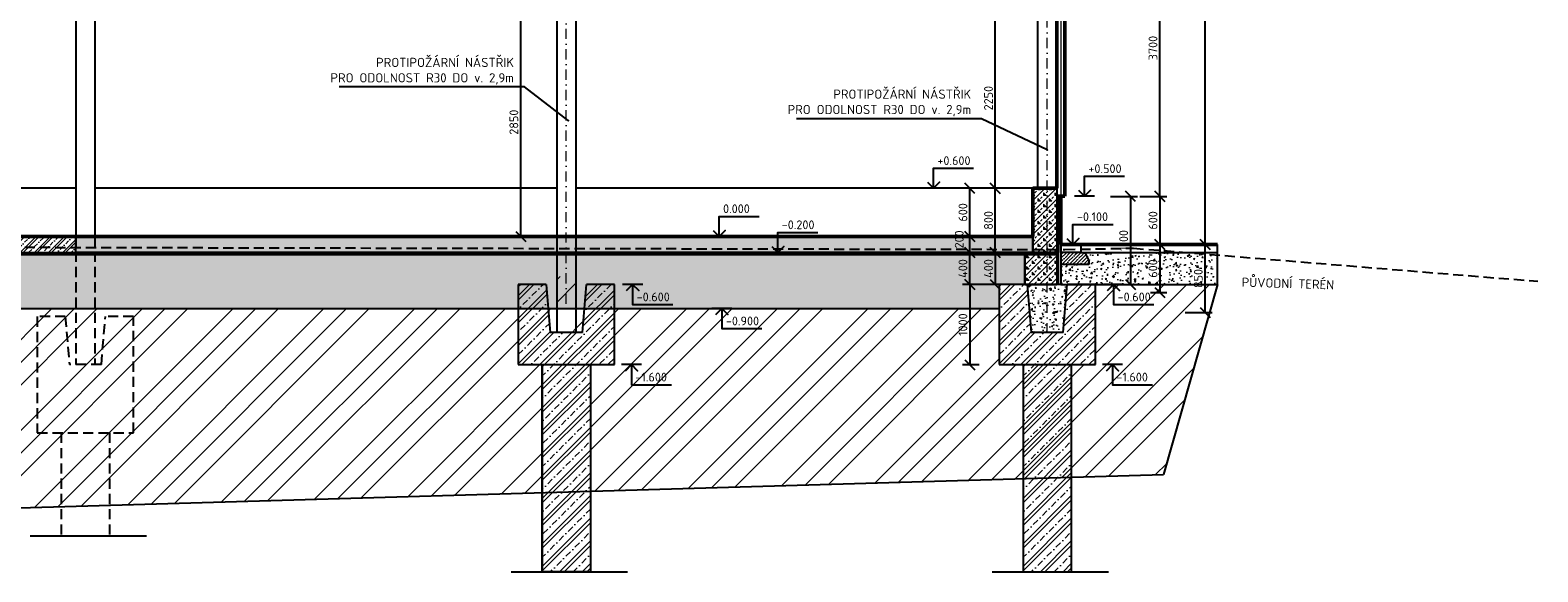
# Model space of a CAD drawing. Header units: millimetres. Extents: x -118752 to 407724, y -73278 to 155058.
# Tile 182 of 256: x 90756 to 109564, y 106976 to 113733. Entities that reach past the tile are written whole.
import ezdxf

# ---------------------------------------------------------------- set-up
doc = ezdxf.new("R2010")
doc.units = ezdxf.units.MM
doc.header["$LTSCALE"] = 10
for name, pattern in [('DASHDOT', [25.4, 12.7, -6.35, 0, -6.35]), ('DASHED', [19.05, 12.7, -6.35]), ('IZOLACE_VODOTESNA_0.5', [30, 15, -15])]:
    doc.linetypes.add(name, pattern=pattern)
for name, color, linetype, lineweight in [('CKIZOLACE', 1, 'Continuous', 18), ('CKKOTY', 3, 'Continuous', 25), ('CKKOTY_VYS', 3, 'Continuous', 25), ('CKRASTR', 7, 'DASHDOT', 15), ('CKSTENY_REZ', 6, 'Continuous', 50), ('CKTEXTY_MALE', 3, 'Continuous', 18), ('pohledy', 7, 'Continuous', 25), ('srafy', 7, 'Continuous', 18)]:
    doc.layers.add(name, color=color, linetype=linetype, lineweight=lineweight)
doc.styles.get("Standard").update_dxf_attribs({"font": 'isocpeur.ttf'})
doc.linetypes.add('IZOLACE_POLYSTYREN_PENOVY', pattern='A,0.001,[228,CADKON.SHX,S=0.1,R=0,X=0,Y=0],-2', length=2.001)
doc.linetypes.add('IZOLACE_PROTIOTRESOVA', pattern='A,0.001,[219,CADKON.SHX,S=1,R=0,X=0,Y=0],-1,[219,CADKON.SHX,S=1,R=180,X=1,Y=0],-1', length=2.001)
doc.linetypes.add('PRERUSENI', pattern='A,60,[100,CADKON.SHX,S=2.5,R=0,X=0,Y=0],-10', length=70)
doc.dimstyles.new('CADKON', dxfattribs={"dimscale": 50, "dimtxt": 2.2, "dimasz": 2.5, "dimexe": 1.8, "dimexo": 5, "dimgap": 0.6, "dimtad": 1, "dimrnd": 1, "dimtxsty": 'Standard', "dimblk1": 'OBLIQUE', "dimblk2": 'OBLIQUE', "dimsah": 1, "dimcen": 2.5, "dimadec": 1, "dimazin": 2, "dimtfac": 1, "dimtdec": 4, "dimtix": 1, "dimtmove": 2, "dimatfit": 3, "dimldrblk": 'OPEN30', "dimfxl": 5, "dimfxlon": 1, "dimtolj": 1, "dimarcsym": 0})
doc.dimstyles.new('CADKON$7', dxfattribs={"dimscale": 100, "dimtxt": 2.5, "dimasz": 2.5, "dimexe": 1.8, "dimexo": 5, "dimgap": 0.6, "dimtad": 1, "dimrnd": 1, "dimtxsty": 'Standard', "dimblk1": 'OBLIQUE', "dimblk2": 'OBLIQUE', "dimsah": 1, "dimcen": 2.5, "dimadec": 1, "dimazin": 2, "dimtfac": 1, "dimtdec": 4, "dimtix": 1, "dimtmove": 0, "dimatfit": 3, "dimldrblk": 'DOTSMALL', "dimfxl": 5, "dimfxlon": 1, "dimtfill": 1, "dimtolj": 1, "dimarcsym": 0})
pattern_1 = [(45, (0, 0), (-88.38835, 88.38835), []), (45, (35.36, 0), (-88.38835, 88.38835), []), (45, (106.07, 0), (-53.03301, 123.74369), [50, -25, 0, -25])]
pattern_2 = [(50, (0, 0), (182.18467, -15.93909), [19.05, -209.55]), (355, (0, 0), (-35.24283, 191.05664), [15.24, -167.64]), (100.451, (15.18, -1.33), (146.9425, 175.11669), [16.19, -178.09]), (46.1842, (0, 50.8), (271.07904, -42.04233), [28.575, -314.325]), (96.6356, (22.6, 47.3), (237.40423, 247.42556), [24.285, -267.135]), (351.184, (0, 50.8), (237.4046, 247.4251), [22.86, -251.46]), (21, (25.4, 38.1), (151.61488, -102.26552), [19.05, -209.55]), (326, (25.4, 38.1), (61.80203, 184.18797), [15.24, -167.64]), (71.4514, (38.03, 29.58), (213.4165, 81.92286), [16.19, -178.09]), (37.5, (0, 0), (3.088603, 84.55504), [0, -165.608, 0, -170.18, 0, -168.275]), (7.5, (0, 0), (66.81966, 100.180575), [0, -97.028, 0, -161.798, 0, -64.135]), (327.5, (-56.64, 0), (135.590595, -5.728744), [0, -63.5, 0, -198.12, 0, -262.89]), (317.5, (-82.04, 0), (148.12918, 25.42649), [0, -82.55, 0, -131.572, 0, -186.69])]
pattern_3 = [(225, (0, 0), (70.71068, -70.71068), []), (225, (-70.71, 9e-15), (70.71068, -70.71068), [25, -75]), (315, (-123.74, -17.68), (70.71068, 70.71068), [50, -50]), (180, (-88.39, -53.03), (-70.710678, -70.710678), [35.35534, -106.06602]), (270, (-123.744, -17.68), (70.710678, -70.710678), [35.35534, -106.06602])]
pattern_4 = [(50, (0, 0), (182.18467, -15.93909), [19.05, -209.55]), (355, (0, 0), (-35.24283, 191.05664), [15.24, -167.64]), (100.451, (15.18, -1.33), (146.9425, 175.11669), [16.19, -178.09]), (46.1842, (0, 50.8), (271.07904, -42.04233), [28.575, -314.325]), (96.6356, (22.6, 47.3), (237.40423, 247.42556), [24.285, -267.135]), (351.184, (0, 50.8), (237.4046, 247.4251), [22.86, -251.46]), (21, (25.4, 38.1), (151.61488, -102.26552), [19.05, -209.55]), (326, (25.4, 38.1), (61.80203, 184.18797), [15.24, -167.64]), (71.4514, (38.03, 29.58), (213.4165, 81.92286), [16.19, -178.09]), (37.5, (0, 0), (3.088603, 84.55504), [0, -165.608, 0, -170.18, 0, -168.275]), (7.5, (0, 0), (66.81966, 100.180575), [0, -97.028, 0, -161.798, 0, -64.135]), (327.5, (-56.64, 0), (135.590595, -5.728744), [0, -63.5, 0, -198.12, 0, -262.89]), (317.5, (-82.04, 0), (148.12918, 25.42649), [0, -82.55, 0, -131.572, 0, -186.69])]
pattern_5 = [(45, (0, 0), (-565.6854, 565.6854), []), (45, (282.84, 0), (-565.6854, 565.6854), []), (45, (565.7, 0), (-565.6854, 565.6854), [])]

# ---------------------------------------------------------------- blocks, each defined once
blk = doc.blocks.new('_OBLIQUE')
at = {"color": 0, "linetype": 'ByBlock'}
blk.add_line((-0.5, -0.5), (0.5, 0.5), dxfattribs=at)
blk = doc.blocks.new('*D8999')
at = {"layer": 'CKKOTY', "color": 0, "lineweight": -2}
for p, q in [((104598, 115360), (104938, 115360)), ((104848, 111660), (104848, 115360)), ((104598, 111660), (104938, 111660))]:
    blk.add_line(p, q, dxfattribs=at)
at = {"layer": 'Defpoints', "color": 0}
for p in [(103664, 115360), (104848, 115360), (103664, 111660)]:
    blk.add_point(p, dxfattribs=at)
at = {"layer": 'CKKOTY', "color": 0, "lineweight": -2, "xscale": 125, "yscale": 125, "zscale": 125}
for p, rotation in [((104848, 115360), 90), ((104848, 111660), 270)]:
    blk.add_blockref('_OBLIQUE', p, dxfattribs=dict(at, rotation=rotation))
at = {"layer": 'CKKOTY', "color": 0, "insert": (104763, 113510), "char_height": 110, "attachment_point": 5, "rotation": 90}
blk.add_mtext('\\A1;3700', dxfattribs=at)
blk = doc.blocks.new('_Open30')
at = {"color": 0, "lineweight": -2}
for p, q in [((-1, 0.27), (0, 0)), ((0, 0), (-1, -0.27)), ((0, 0), (-1, 0))]:
    blk.add_line(p, q, dxfattribs=at)
blk = doc.blocks.new('*D9004')
at = {"layer": 'CKKOTY', "color": 0, "lineweight": -2}
for p, q in [((104232, 111660), (104572, 111660)), ((104482, 111660), (104482, 110560)), ((104232, 110560), (104572, 110560))]:
    blk.add_line(p, q, dxfattribs=at)
at = {"layer": 'Defpoints', "color": 0}
for p in [(103664, 111660), (103614, 110560), (104482, 110560)]:
    blk.add_point(p, dxfattribs=at)
at = {"layer": 'CKKOTY', "color": 0, "lineweight": -2, "xscale": 125, "yscale": 125, "zscale": 125}
for p, rotation in [((104482, 111660), 90), ((104482, 110560), 270)]:
    blk.add_blockref('_OBLIQUE', p, dxfattribs=dict(at, rotation=rotation))
at = {"layer": 'CKKOTY', "color": 0, "insert": (104397, 111110), "char_height": 110, "attachment_point": 5, "rotation": 90}
blk.add_mtext('\\A1;1100', dxfattribs=at)
blk = doc.blocks.new('*D9005')
at = {"layer": 'CKKOTY', "color": 0, "lineweight": -2}
for p, q in [((105163, 111060), (105503, 111060)), ((105413, 110210), (105413, 111060)), ((105163, 110210), (105503, 110210))]:
    blk.add_line(p, q, dxfattribs=at)
at = {"layer": 'Defpoints', "color": 0}
for p in [(103614, 111060), (105413, 111060), (103564, 110210)]:
    blk.add_point(p, dxfattribs=at)
at = {"layer": 'CKKOTY', "color": 0, "lineweight": -2, "xscale": 125, "yscale": 125, "zscale": 125}
for p, rotation in [((105413, 111060), 90), ((105413, 110210), 270)]:
    blk.add_blockref('_OBLIQUE', p, dxfattribs=dict(at, rotation=rotation))
at = {"layer": 'CKKOTY', "color": 0, "insert": (105328, 110635), "char_height": 110, "attachment_point": 5, "rotation": 90}
blk.add_mtext('\\A1;850', dxfattribs=at)
blk = doc.blocks.new('*D9006')
at = {"layer": 'CKKOTY', "color": 0, "lineweight": -2}
for p, q in [((105163, 126124), (105503, 126124)), ((105413, 111060), (105413, 126124)), ((105163, 111060), (105503, 111060))]:
    blk.add_line(p, q, dxfattribs=at)
at = {"layer": 'Defpoints', "color": 0}
for p in [(97444, 126124), (105413, 126124), (103614, 111060)]:
    blk.add_point(p, dxfattribs=at)
at = {"layer": 'CKKOTY', "color": 0, "lineweight": -2, "xscale": 125, "yscale": 125, "zscale": 125}
for p, rotation in [((105413, 126124), 90), ((105413, 111060), 270)]:
    blk.add_blockref('_OBLIQUE', p, dxfattribs=dict(at, rotation=rotation))
at = {"layer": 'CKKOTY', "color": 0, "insert": (105328, 118592), "char_height": 110, "attachment_point": 5, "rotation": 90}
blk.add_mtext('\\A1;15063', dxfattribs=at)
blk = doc.blocks.new('*D9007')
at = {"layer": 'CKKOTY', "color": 0, "lineweight": -2}
for p, q in [((103014, 111760), (102706, 111760)), ((102796, 110960), (102796, 111760)), ((103014, 110960), (102706, 110960))]:
    blk.add_line(p, q, dxfattribs=at)
at = {"layer": 'Defpoints', "color": 0}
for p in [(102796, 111760), (103264, 111760), (103264, 110960)]:
    blk.add_point(p, dxfattribs=at)
at = {"layer": 'CKKOTY', "color": 0, "lineweight": -2, "xscale": 125, "yscale": 125, "zscale": 125}
for p, rotation in [((102796, 111760), 90), ((102796, 110960), 270)]:
    blk.add_blockref('_OBLIQUE', p, dxfattribs=dict(at, rotation=rotation))
at = {"layer": 'CKKOTY', "color": 0, "insert": (102711, 111360), "char_height": 110, "attachment_point": 5, "rotation": 90}
blk.add_mtext('\\A1;800', dxfattribs=at)
blk = doc.blocks.new('*D9008')
at = {"layer": 'CKKOTY', "color": 0, "lineweight": -2}
for p, q in [((103046, 114010), (102706, 114010)), ((102796, 111760), (102796, 114010)), ((103014, 111760), (102706, 111760))]:
    blk.add_line(p, q, dxfattribs=at)
at = {"layer": 'Defpoints', "color": 0}
for p in [(102796, 114010), (103324, 114010), (103264, 111760)]:
    blk.add_point(p, dxfattribs=at)
at = {"layer": 'CKKOTY', "color": 0, "lineweight": -2, "xscale": 125, "yscale": 125, "zscale": 125}
for p, rotation in [((102796, 114010), 90), ((102796, 111760), 270)]:
    blk.add_blockref('_OBLIQUE', p, dxfattribs=dict(at, rotation=rotation))
at = {"layer": 'CKKOTY', "color": 0, "insert": (102711, 112885), "char_height": 110, "attachment_point": 5, "rotation": 90}
blk.add_mtext('\\A1;2250', dxfattribs=at)
blk = doc.blocks.new('*D9020')
at = {"layer": 'CKKOTY', "color": 0, "lineweight": -2}
for p, q in [((103014, 110960), (102706, 110960)), ((102796, 110960), (102796, 110560)), ((102914, 110560), (102706, 110560))]:
    blk.add_line(p, q, dxfattribs=at)
at = {"layer": 'Defpoints', "color": 0}
for p in [(103264, 110960), (102796, 110560), (103164, 110560)]:
    blk.add_point(p, dxfattribs=at)
at = {"layer": 'CKKOTY', "color": 0, "lineweight": -2, "xscale": 125, "yscale": 125, "zscale": 125}
for p, rotation in [((102796, 110960), 90), ((102796, 110560), 270)]:
    blk.add_blockref('_OBLIQUE', p, dxfattribs=dict(at, rotation=rotation))
at = {"layer": 'CKKOTY', "color": 0, "insert": (102711, 110760), "char_height": 110, "attachment_point": 5, "rotation": 90}
blk.add_mtext('\\A1;400', dxfattribs=at)
blk = doc.blocks.new('*D9023')
at = {"layer": 'CKKOTY', "color": 0, "lineweight": -2}
for p, q in [((102727, 110960), (102387, 110960)), ((102477, 110560), (102477, 110960)), ((102727, 110560), (102387, 110560))]:
    blk.add_line(p, q, dxfattribs=at)
at = {"layer": 'Defpoints', "color": 0}
for p in [(102477, 110960), (103264, 110960), (103164, 110560)]:
    blk.add_point(p, dxfattribs=at)
at = {"layer": 'CKKOTY', "color": 0, "lineweight": -2, "xscale": 125, "yscale": 125, "zscale": 125}
for p, rotation in [((102477, 110960), 90), ((102477, 110560), 270)]:
    blk.add_blockref('_OBLIQUE', p, dxfattribs=dict(at, rotation=rotation))
at = {"layer": 'CKKOTY', "color": 0, "insert": (102392, 110760), "char_height": 110, "attachment_point": 5, "rotation": 90}
blk.add_mtext('\\A1;400', dxfattribs=at)
blk = doc.blocks.new('*D9024')
at = {"layer": 'CKKOTY', "color": 0, "lineweight": -2}
for p, q in [((102727, 111160), (102387, 111160)), ((102477, 110960), (102477, 111160)), ((102727, 110960), (102387, 110960))]:
    blk.add_line(p, q, dxfattribs=at)
at = {"layer": 'Defpoints', "color": 0}
for p in [(102477, 111160), (103264, 111160), (103264, 110960)]:
    blk.add_point(p, dxfattribs=at)
at = {"layer": 'CKKOTY', "color": 0, "lineweight": -2, "xscale": 125, "yscale": 125, "zscale": 125}
for p, rotation in [((102477, 111160), 90), ((102477, 110960), 270)]:
    blk.add_blockref('_OBLIQUE', p, dxfattribs=dict(at, rotation=rotation))
at = {"layer": 'CKKOTY', "color": 0, "insert": (102346, 111123), "char_height": 110, "attachment_point": 5, "rotation": 90}
blk.add_mtext('\\A1;200', dxfattribs=at)
blk = doc.blocks.new('*D9025')
at = {"layer": 'CKKOTY', "color": 0, "lineweight": -2}
for p, q in [((97074, 114010), (96785, 114010)), ((96875, 111160), (96875, 114010)), ((97074, 111160), (96785, 111160))]:
    blk.add_line(p, q, dxfattribs=at)
at = {"layer": 'Defpoints', "color": 0}
for p in [(96875, 114010), (97324, 114010), (97324, 111160)]:
    blk.add_point(p, dxfattribs=at)
at = {"layer": 'CKKOTY', "color": 0, "lineweight": -2, "xscale": 125, "yscale": 125, "zscale": 125}
for p, rotation in [((96875, 114010), 90), ((96875, 111160), 270)]:
    blk.add_blockref('_OBLIQUE', p, dxfattribs=dict(at, rotation=rotation))
at = {"layer": 'CKKOTY', "color": 0, "insert": (96790, 112585), "char_height": 110, "attachment_point": 5, "rotation": 90}
blk.add_mtext('\\A1;2850', dxfattribs=at)
blk = doc.blocks.new('*D9040')
at = {"layer": 'CKKOTY', "color": 0, "lineweight": -2}
for p, q in [((102546, 111760), (102387, 111760)), ((102477, 111160), (102477, 111760)), ((102546, 111160), (102387, 111160))]:
    blk.add_line(p, q, dxfattribs=at)
at = {"layer": 'Defpoints', "color": 0}
for p in [(102477, 111760), (102796, 111760), (102796, 111160)]:
    blk.add_point(p, dxfattribs=at)
at = {"layer": 'CKKOTY', "color": 0, "lineweight": -2, "xscale": 125, "yscale": 125, "zscale": 125}
for p, rotation in [((102477, 111760), 90), ((102477, 111160), 270)]:
    blk.add_blockref('_OBLIQUE', p, dxfattribs=dict(at, rotation=rotation))
at = {"layer": 'CKKOTY', "color": 0, "insert": (102392, 111460), "char_height": 110, "attachment_point": 5, "rotation": 90}
blk.add_mtext('\\A1;600', dxfattribs=at)
blk = doc.blocks.new('*U5399')
at = {"color": 0, "linetype": 'ByBlock', "lineweight": -2}
blk.add_lwpolyline([(-1.5, 1.5), (0, 0), (1.5, 1.5), (0, 0), (0, 5), (10, 5)], dxfattribs=at)
blk = doc.blocks.new('*U5409')
at = {"color": 0, "linetype": 'ByBlock', "lineweight": -2}
blk.add_lwpolyline([(-1.5, 1.5), (0, 0), (1.5, 1.5), (0, 0), (0, 5), (10, 5)], dxfattribs=at)
blk = doc.blocks.new('*D9042')
at = {"layer": 'CKKOTY', "color": 0, "lineweight": -2}
for p, q in [((104598, 111660), (104938, 111660)), ((104848, 111660), (104848, 111060)), ((104598, 111060), (104938, 111060))]:
    blk.add_line(p, q, dxfattribs=at)
at = {"layer": 'Defpoints', "color": 0}
for p in [(103664, 111660), (103664, 111060), (104848, 111060)]:
    blk.add_point(p, dxfattribs=at)
at = {"layer": 'CKKOTY', "color": 0, "lineweight": -2, "xscale": 125, "yscale": 125, "zscale": 125}
for p, rotation in [((104848, 111660), 90), ((104848, 111060), 270)]:
    blk.add_blockref('_OBLIQUE', p, dxfattribs=dict(at, rotation=rotation))
at = {"layer": 'CKKOTY', "color": 0, "insert": (104763, 111360), "char_height": 110, "attachment_point": 5, "rotation": 90}
blk.add_mtext('\\A1;600', dxfattribs=at)
blk = doc.blocks.new('*D9043')
at = {"layer": 'CKKOTY', "color": 0, "lineweight": -2}
for p, q in [((104732, 111060), (104938, 111060)), ((104848, 111060), (104848, 110460)), ((104732, 110460), (104938, 110460))]:
    blk.add_line(p, q, dxfattribs=at)
at = {"layer": 'Defpoints', "color": 0}
for p in [(104482, 111060), (104482, 110460), (104848, 110460)]:
    blk.add_point(p, dxfattribs=at)
at = {"layer": 'CKKOTY', "color": 0, "lineweight": -2, "xscale": 125, "yscale": 125, "zscale": 125}
for p, rotation in [((104848, 111060), 90), ((104848, 110460), 270)]:
    blk.add_blockref('_OBLIQUE', p, dxfattribs=dict(at, rotation=rotation))
at = {"layer": 'CKKOTY', "color": 0, "insert": (104763, 110760), "char_height": 110, "attachment_point": 5, "rotation": 90}
blk.add_mtext('\\A1;600', dxfattribs=at)
blk = doc.blocks.new('*U5417')
at = {"color": 0, "linetype": 'ByBlock', "lineweight": -2}
blk.add_lwpolyline([(-1.5, -1.5), (0, 0), (1.5, -1.5), (0, 0), (0, -5), (10, -5)], dxfattribs=at)
blk = doc.blocks.new('*U5418')
at = {"color": 0, "linetype": 'ByBlock', "lineweight": -2}
blk.add_lwpolyline([(-1.5, -1.5), (0, 0), (1.5, -1.5), (0, 0), (0, -5), (10, -5)], dxfattribs=at)
blk = doc.blocks.new('*U5419')
at = {"color": 0, "linetype": 'ByBlock', "lineweight": -2}
blk.add_lwpolyline([(-1.5, 1.5), (0, 0), (1.5, 1.5), (0, 0), (0, 5), (10, 5)], dxfattribs=at)
blk = doc.blocks.new('*D9590')
at = {"layer": 'CKKOTY', "color": 0, "lineweight": -2}
for p, q in [((102594, 110560), (102387, 110560)), ((102477, 110560), (102477, 109560)), ((102594, 109560), (102387, 109560))]:
    blk.add_line(p, q, dxfattribs=at)
at = {"layer": 'Defpoints', "color": 0}
for p in [(102844, 110560), (102477, 109560), (102844, 109560)]:
    blk.add_point(p, dxfattribs=at)
at = {"layer": 'CKKOTY', "color": 0, "lineweight": -2, "xscale": 125, "yscale": 125, "zscale": 125}
for p, rotation in [((102477, 110560), 90), ((102477, 109560), 270)]:
    blk.add_blockref('_OBLIQUE', p, dxfattribs=dict(at, rotation=rotation))
at = {"layer": 'CKKOTY', "color": 0, "insert": (102392, 110060), "char_height": 110, "attachment_point": 5, "rotation": 90}
blk.add_mtext('\\A1;1000', dxfattribs=at)
blk = doc.blocks.new('*U10404')
at = {"color": 0, "linetype": 'ByBlock', "lineweight": -2}
blk.add_lwpolyline([(-1.5, 1.5), (0, 0), (1.5, 1.5), (0, 0), (0, 5), (10, 5)], dxfattribs=at)
blk = doc.blocks.new('*U10405')
at = {"color": 0, "linetype": 'ByBlock', "lineweight": -2}
blk.add_lwpolyline([(-1.5, 1.5), (0, 0), (1.5, 1.5), (0, 0), (0, 5), (10, 5)], dxfattribs=at)
blk = doc.blocks.new('*U10408')
at = {"color": 0, "linetype": 'ByBlock', "lineweight": -2}
blk.add_lwpolyline([(-1.5, -1.5), (0, 0), (1.5, -1.5), (0, 0), (0, -5), (10, -5)], dxfattribs=at)

msp = doc.modelspace()

# ---------------------------------------------------------------- hatches: boundary and pattern name
at = {"layer": 'srafy'}
h = msp.add_hatch(dxfattribs=at)
h.set_pattern_fill('BETON-PERLITBETON', color=256, scale=25, angle=180, style=0)
h.set_pattern_definition(pattern_3)
h.paths.add_polyline_path([(103264.387, 111760.331), (103564.387, 111760.331), (103564.387, 110960.331), (103264.387, 110960.331)])
h = msp.add_hatch(dxfattribs=at)
h.set_pattern_fill('BETON-ZELEZOBETON', color=256, scale=25, style=0)
h.set_pattern_definition(pattern_1)
h.paths.add_polyline_path([(85564.387, 111160.331), (85324.387, 111160.331), (85324.387, 111036.051), (85564.387, 111035.54)])
h.paths.add_polyline_path([(85324.387, 110960.331), (85564.387, 110960.331), (85564.387, 111035.54), (85324.387, 111036.051)])
h.paths.add_polyline_path([(85564.387, 111035.54), (91324.387, 111023.272), (91324.387, 111160.331), (85564.387, 111160.331)])
h.paths.add_polyline_path([(85564.387, 111035.54), (85564.387, 110960.331), (91324.387, 110960.331), (91324.387, 111023.272)])
h = msp.add_hatch(dxfattribs=at)
h.set_pattern_fill('BETON-ZELEZOBETON', color=256, scale=25, style=0)
h.set_pattern_definition(pattern_1)
h.paths.add_polyline_path([(91324.387, 111160.331), (103264.387, 111160.331), (103264.387, 110960.331), (91324.387, 110960.331)])
h = msp.add_hatch(dxfattribs=at)
h.set_pattern_fill('AR-CONC', color=256, style=0)
h.set_pattern_definition(pattern_4)
h.paths.add_polyline_path([(104314.511, 110961.831), (104314.511, 111258.831), (104479.511, 111258.831), (104479.511, 110961.831)], flags=24)
h.paths.add_polyline_path([(105245.443, 110503.331), (105245.443, 110767.331), (105410.443, 110767.331), (105410.443, 110503.331)], flags=24)
h.paths.add_polyline_path([(104680.859, 110628.331), (104680.859, 110892.331), (104845.859, 110892.331), (104845.859, 110628.331)], flags=24)
h.paths.add_polyline_path([(103964.387, 110810.331), (103614.387, 110810.331), (103614.387, 110560.331), (105569.33, 110560.331), (105569.33, 110927.532), (105168.858, 110960.331), (103914.387, 110960.331), (103964.387, 110860.331)])
h = msp.add_hatch(dxfattribs=at)
h.set_pattern_fill('AR-CONC', color=256, style=0)
h.set_pattern_definition(pattern_2)
h.paths.add_polyline_path([(71375.732, 110960.331), (103164.387, 110960.331), (103164.387, 110660.331), (71375.732, 110660.331)])
h = msp.add_hatch(dxfattribs=at)
h.set_pattern_fill('ZEM_PUVODNI', color=256, scale=200, style=0)
h.set_pattern_definition(pattern_5)
h.paths.add_polyline_path([(104281.165, 109313.665), (104281.165, 109496.998), (104728.498, 109496.998), (104728.498, 109313.665)], flags=24)
h.paths.add_polyline_path([(98281.165, 109313.665), (98281.165, 109496.998), (98728.498, 109496.998), (98728.498, 109313.665)], flags=24)
h.paths.add_polyline_path([(105245.443, 110503.331), (105245.443, 110767.331), (105410.443, 110767.331), (105410.443, 110503.331)], flags=24)
h.paths.add_polyline_path([(102628.757, 110660.331), (102628.757, 110897.831), (102793.757, 110897.831), (102793.757, 110660.331)], flags=24)
h.paths.add_polyline_path([(102793.757, 110260.331), (102793.757, 110164.331), (102628.757, 110164.331), (102628.757, 110260.331)], flags=24)
h.paths.add_polyline_path([(102118.717, 109963.665), (102118.717, 110146.998), (102588.05, 110146.998), (102588.05, 109963.665)], flags=24)
h.paths.add_polyline_path([(104296.362, 110313.665), (104296.362, 110496.998), (104765.696, 110496.998), (104765.696, 110313.665)], flags=24)
h.paths.add_polyline_path([(98044.387, 110260.331), (98044.387, 109560.331), (97744.387, 109560.331), (97744.387, 107980.969), (104895.302, 108188.995), (105569.33, 110560.331), (104044.387, 110560.331), (104044.387, 109560.331), (102844.387, 109560.331), (102844.387, 110260.331)])
h.paths.add_polyline_path([(97564.387, 110260.331), (97564.387, 109960.331), (97644.387, 109960.331), (97669.387, 110260.331)])
h = msp.add_hatch(dxfattribs=at)
h.set_pattern_fill('BETON-PERLITBETON', color=256, scale=25, angle=180, style=0)
h.set_pattern_definition(pattern_3)
h.paths.add_polyline_path([(103444.387, 110560.22), (103444.387, 110930.331), (103164.387, 110930.331), (103164.387, 110660.331), (103164.387, 110560.331), (103194.387, 110560.331), (103194.397, 110560.22)])
h = msp.add_hatch(dxfattribs=at)
h.set_pattern_fill('BETON-PERLITBETON', color=256, scale=25, angle=180, style=0)
h.set_pattern_definition(pattern_3)
h.paths.add_polyline_path([(103444.387, 110930.331), (103164.387, 110930.331), (103164.387, 110660.331), (103164.387, 110560.331), (103194.387, 110560.331), (103194.397, 110560.22), (103444.387, 110560.22), (103564.387, 110560.22), (103564.387, 110930.331)])
at = {"layer": 'srafy', "transparency": 33554661}
h = msp.add_hatch(dxfattribs=at)
h.set_pattern_fill('ANSI35', color=256, scale=10, style=0)
h.paths.add_polyline_path([(103964.387, 110810.331), (103614.387, 110810.331), (103614.387, 110960.331), (103864.387, 110960.331), (103914.387, 110960.331), (103964.387, 110860.331)])
at = {"layer": 'srafy'}
h = msp.add_hatch(dxfattribs=at)
h.set_pattern_fill('AR-CONC', color=256)
h.set_pattern_definition(pattern_2)
h.paths.add_polyline_path([(65274.387, 110460.331), (65274.387, 110660.331), (72096.575, 110660.331), (71908.151, 110460.331)])
h.paths.add_polyline_path([(65874.387, 110460.331), (65874.387, 110260.331), (102844.387, 110260.331), (102844.387, 110560.331), (103164.387, 110560.331), (103164.387, 110660.331), (72096.575, 110660.331), (71908.151, 110460.331)])
at = {"layer": 'srafy', "transparency": 33554661}
h = msp.add_hatch(dxfattribs=at)
h.set_pattern_fill('ZEM_PUVODNI', color=256, scale=200, style=0)
h.set_pattern_definition(pattern_5)
h.paths.add_polyline_path([(97324.387, 109960.331), (97564.387, 109960.331), (97564.387, 110660.331), (97444.387, 110660.331), (97324.387, 110660.331)])
at = {"layer": 'srafy', "transparency": 33554687}
h = msp.add_hatch(dxfattribs=at)
h.set_pattern_fill('BETON-ZELEZOBETON', color=256, scale=40, style=0)
h.set_pattern_definition([(45, (0, 0), (-141.42136, 141.42136), []), (45, (56.57, 0), (-141.42136, 141.42136), []), (45, (169.7, 0), (-84.85281, 197.9899), [80, -40, 0, -40])])
h.paths.add_polyline_path([(97564.387, 109960.331), (97324.387, 109960.331), (97244.387, 109960.331), (97194.387, 110560.331), (96844.387, 110560.331), (96844.387, 109560.331), (97144.387, 109560.331), (97744.387, 109560.331), (98044.387, 109560.331), (98044.387, 110560.331), (97694.387, 110560.331), (97644.387, 109960.331)])
h.paths.add_polyline_path([(97144.387, 109560.331), (97144.387, 107963.515), (97744.387, 107980.969), (97744.387, 109560.331)])
h.paths.add_polyline_path([(97744.387, 106975.73), (97744.387, 107980.969), (97144.387, 107963.515), (97144.387, 106975.73)])
h = msp.add_hatch(dxfattribs=at)
h.set_pattern_fill('BETON-ZELEZOBETON', color=256, scale=40, style=0)
h.set_pattern_definition([(45, (6000, 0), (-141.42136, 141.42136), []), (45, (6056.57, 0), (-141.42136, 141.42136), []), (45, (6169.7, 0), (-84.85281, 197.9899), [80, -40, 0, -40])])
h.paths.add_polyline_path([(103564.387, 109960.331), (103324.387, 109960.331), (103244.387, 109960.331), (103194.387, 110560.331), (102844.387, 110560.331), (102844.387, 109560.331), (103144.387, 109560.331), (103744.387, 109560.331), (104044.387, 109560.331), (104044.387, 110560.331), (103694.387, 110560.331), (103644.387, 109960.331)])
h.paths.add_polyline_path([(103144.387, 109560.331), (103144.387, 107963.515), (103744.387, 107980.969), (103744.387, 109560.331)])
h.paths.add_polyline_path([(103744.387, 106975.73), (103744.387, 107980.969), (103144.387, 107963.515), (103144.387, 106975.73)])
at = {"layer": 'srafy'}
h = msp.add_hatch(dxfattribs=at)
h.set_pattern_fill('AR-CONC', color=256, style=0)
h.set_pattern_definition(pattern_4)
h.paths.add_polyline_path([(103444.387, 110560.22), (103194.397, 110560.22), (103244.387, 109960.331), (103444.387, 109960.331)])
h = msp.add_hatch(dxfattribs=at)
h.set_pattern_fill('AR-CONC', color=256, style=0)
h.set_pattern_definition(pattern_2)
h.paths.add_polyline_path([(103444.387, 110560.22), (103444.387, 109960.331), (103644.387, 109960.331), (103694.387, 110560.331)])
h = msp.add_hatch(dxfattribs=at)
h.set_pattern_fill('ZEM_PUVODNI', color=256, scale=200, style=0)
h.set_pattern_definition(pattern_5)
h.paths.add_polyline_path([(79564.387, 110260.331), (79564.387, 109560.331), (79644.387, 109560.331), (79694.387, 110160.331), (80044.387, 110160.331), (80044.387, 109160.331), (79744.387, 109160.331), (79744.387, 107457.337), (85144.387, 107614.427), (85144.387, 109160.331), (84844.387, 109160.331), (84844.387, 110160.331), (85194.387, 110160.331), (85244.387, 109560.331), (85324.387, 109560.331), (85324.387, 110260.331)])
h.paths.add_polyline_path([(79444.387, 109160.331), (79144.387, 109160.331), (79144.387, 107439.883), (79744.387, 107457.337), (79744.387, 109160.331)])
h.paths.add_polyline_path([(79744.387, 109160.331), (80044.387, 109160.331), (80044.387, 110160.331), (79694.387, 110160.331), (79644.387, 109560.331), (79564.387, 109560.331), (79444.387, 109560.331), (79444.387, 109160.331)])
h.paths.add_polyline_path([(79144.387, 109160.331), (79444.387, 109160.331), (79444.387, 109560.331), (79324.387, 109560.331), (79244.387, 109560.331), (79194.387, 110160.331), (78844.387, 110160.331), (78844.387, 109160.331)])
h.paths.add_polyline_path([(79324.387, 110260.331), (79324.387, 109560.331), (79444.387, 109560.331), (79444.387, 110260.331)])
h.paths.add_polyline_path([(79444.387, 110260.331), (79444.387, 109560.331), (79564.387, 109560.331), (79564.387, 110260.331)])
h.paths.add_polyline_path([(84844.387, 110160.331), (84844.387, 109160.331), (85144.387, 109160.331), (85744.387, 109160.331), (86044.387, 109160.331), (86044.387, 110160.331), (85694.387, 110160.331), (85644.387, 109560.331), (85564.387, 109560.331), (85324.387, 109560.331), (85244.387, 109560.331), (85194.387, 110160.331)])
h.paths.add_polyline_path([(85324.387, 110260.331), (85324.387, 109560.331), (85564.387, 109560.331), (85564.387, 110260.331)])
h.paths.add_polyline_path([(85744.387, 109160.331), (85144.387, 109160.331), (85144.387, 107614.427), (85744.387, 107631.881)])
h.paths.add_polyline_path([(85564.387, 110260.331), (85564.387, 109560.331), (85644.387, 109560.331), (85694.387, 110160.331), (86044.387, 110160.331), (86044.387, 109160.331), (85744.387, 109160.331), (85744.387, 107631.881), (91144.387, 107788.971), (91144.387, 109160.331), (90844.387, 109160.331), (90844.387, 110160.331), (91194.387, 110160.331), (91244.387, 109560.331), (91324.387, 109560.331), (91324.387, 110260.331)])
h.paths.add_polyline_path([(91324.387, 109560.331), (91244.387, 109560.331), (91194.387, 110160.331), (90844.387, 110160.331), (90844.387, 109160.331), (91144.387, 109160.331), (91744.387, 109160.331), (92044.387, 109160.331), (92044.387, 110160.331), (91694.387, 110160.331), (91644.387, 109560.331), (91564.387, 109560.331)])
h.paths.add_polyline_path([(91144.387, 109160.331), (91144.387, 107788.971), (91744.387, 107806.425), (91744.387, 109160.331)])
h.paths.add_polyline_path([(91324.387, 110260.331), (91324.387, 109560.331), (91564.387, 109560.331), (91564.387, 110260.331)])
h.paths.add_polyline_path([(91564.387, 110260.331), (91564.387, 109560.331), (91644.387, 109560.331), (91694.387, 110160.331), (92044.387, 110160.331), (92044.387, 109160.331), (91744.387, 109160.331), (91744.387, 107806.425), (97144.387, 107963.515), (97144.387, 109560.331), (96844.387, 109560.331), (96844.387, 110260.331)])
h.paths.add_polyline_path([(97219.387, 110260.331), (97244.387, 109960.331), (97324.387, 109960.331), (97324.387, 110260.331)])
h.paths.add_polyline_path([(90004.479, 108891.665), (90004.479, 109096.998), (90479.313, 109096.998), (90479.313, 108891.665)], flags=24)
h.paths.add_polyline_path([(90026.479, 109891.665), (90026.479, 110096.998), (90479.313, 110096.998), (90479.313, 109891.665)], flags=24)

# ---------------------------------------------------------------- linework, layer by layer
at = {"layer": 'CKIZOLACE'}
for p, q in [((103664.387, 115360.331), (103664.387, 111660.331)), ((103614.387, 110560.331), (103614.387, 111660.331)), ((53024.387, 110930.331), (103564.387, 110930.331)), ((103564.387, 110930.331), (103564.387, 110960.331))]:
    msp.add_line(p, q, dxfattribs=at)
at = {"layer": 'CKIZOLACE', "linetype": 'IZOLACE_POLYSTYREN_PENOVY', "ltscale": 5}
msp.add_lwpolyline([(103614.387, 115360.331), (103614.387, 111660.331)], dxfattribs=at)
at = {"layer": 'CKIZOLACE', "linetype": 'IZOLACE_PROTIOTRESOVA', "ltscale": 2.5}
msp.add_lwpolyline([(103589.387, 110560.331), (103589.387, 111660.331)], dxfattribs=at)
at = {"layer": 'CKIZOLACE', "linetype": 'IZOLACE_VODOTESNA_0.5'}
msp.add_lwpolyline([(53024.387, 110945.331, 30, 30, 0), (103564.387, 110945.331, 0, 0, 0)], format="xyseb", dxfattribs=at)
at = {"layer": 'CKKOTY_VYS'}
for p, q in [((102148.691, 111760.331), (101898.691, 111760.331)), ((104032.581, 111660.331), (103782.581, 111660.331)), ((99474.549, 111160.331), (99224.549, 111160.331)), ((103939.387, 111060.331), (103639.387, 111060.331)), ((100206.912, 110960.331), (99956.912, 110960.331)), ((98397.029, 110560.331), (98147.029, 110560.331)), ((104397.029, 110560.331), (104147.029, 110560.331)), ((99509.668, 110260.331), (99259.668, 110260.331)), ((98381.832, 109560.331), (98131.832, 109560.331)), ((104381.832, 109560.331), (104131.832, 109560.331))]:
    msp.add_line(p, q, dxfattribs=at)
at = {"layer": 'CKRASTR'}
for p, q in [((97444.387, 110319.932), (97444.387, 126788.942)), ((103444.387, 109952.946), (103444.387, 126788.942))]:
    msp.add_line(p, q, dxfattribs=at)
at = {"layer": 'CKSTENY_REZ'}
for p, q in [((103664.387, 111660.331), (103664.387, 115360.331)), ((103564.387, 111760.331), (103564.387, 114010.331)), ((103264.387, 111760.331), (103264.387, 111160.331)), ((103564.387, 111760.331), (103264.387, 111760.331)), ((103564.387, 111660.331), (103664.387, 111660.331)), ((103614.387, 111660.331), (103614.387, 111060.331)), ((61224.387, 111160.331), (103264.387, 111160.331)), ((103614.387, 111060.331), (103864.387, 111060.331)), ((103764.387, 111060.331), (105569.33, 111060.331))]:
    msp.add_line(p, q, dxfattribs=at)
at = {"layer": 'Defpoints'}
for p, q in [((105569.33, 110560.331), (105569.33, 111060.331)), ((105569.33, 110560.331), (104895.302, 108188.995)), ((74377.589, 107301.213), (104895.302, 108188.995))]:
    msp.add_line(p, q, dxfattribs=at)
for points in [[(103264.387, 111760.331), (103564.387, 111760.331), (103564.387, 110960.331), (103264.387, 110960.331)], [(91324.387, 111160.331), (103264.387, 111160.331), (103264.387, 110960.331), (91324.387, 110960.331)], [(103164.387, 110960.331), (103564.387, 110960.331), (103564.387, 110560.22), (103164.387, 110560.22)], [(97144.387, 109560.331), (97744.387, 109560.331), (97744.387, 106975.73), (97144.387, 106975.73)]]:
    msp.add_lwpolyline(points, close=True, dxfattribs=at)
at = {"layer": 'pohledy'}
for p, q in [((91324.387, 125568.688), (91324.387, 111160.331)), ((91564.387, 125568.688), (91564.387, 111160.331)), ((97324.387, 125568.688), (97324.387, 111160.331)), ((97564.387, 125568.688), (97564.387, 111160.331)), ((103324.387, 125373.182), (103324.387, 111760.331)), ((91324.387, 111760.331), (85564.387, 111760.331)), ((97324.387, 111760.331), (91564.387, 111760.331)), ((103264.387, 111760.331), (97564.387, 111760.331)), ((103564.387, 111760.331), (103564.387, 111660.331)), ((103564.387, 111660.331), (103564.387, 110560.22)), ((97324.387, 111160.331), (97324.387, 109960.331)), ((97564.387, 111160.331), (97564.387, 109960.331)), ((103264.387, 111160.331), (103264.387, 110960.331)), ((103614.387, 110960.331), (103614.387, 111060.331)), ((103614.387, 111060.331), (103614.387, 110560.331)), ((103864.387, 111060.331), (103864.387, 110960.331)), ((61224.387, 110960.331), (103564.387, 110960.331)), ((103164.387, 110960.331), (103164.387, 110560.331)), ((103864.387, 110960.331), (103614.387, 110960.331)), ((103964.387, 110810.331), (103614.387, 110810.331)), ((103864.387, 110960.331), (103914.387, 110960.331)), ((103914.387, 110960.331), (103964.387, 110860.331)), ((103914.387, 110960.331), (105569.33, 110960.331)), ((103964.387, 110860.331), (103964.387, 110810.331)), ((96844.387, 110560.331), (96844.387, 109560.331)), ((97194.387, 110560.331), (96844.387, 110560.331)), ((97194.387, 110560.331), (97244.387, 109960.331)), ((97644.387, 109960.331), (97694.387, 110560.331)), ((98044.387, 110560.331), (97694.387, 110560.331)), ((98044.387, 109560.331), (98044.387, 110560.331)), ((102844.387, 110560.331), (102844.387, 109560.331)), ((103194.387, 110560.331), (102844.387, 110560.331)), ((103164.387, 110560.22), (103564.387, 110560.22)), ((103194.387, 110560.331), (103244.387, 109960.331)), ((103614.387, 110560.331), (103564.387, 110560.331)), ((103614.387, 110560.331), (105569.33, 110560.331)), ((103644.387, 109960.331), (103694.387, 110560.331)), ((104044.387, 110560.331), (103694.387, 110560.331)), ((104044.387, 109560.331), (104044.387, 110560.331)), ((65874.387, 110260.331), (102844.387, 110260.331)), ((97644.387, 109960.331), (97244.387, 109960.331)), ((103644.387, 109960.331), (103244.387, 109960.331)), ((96844.387, 109560.331), (98044.387, 109560.331)), ((97144.387, 109560.331), (97144.387, 108640.835)), ((97744.387, 109560.331), (97744.387, 108640.835)), ((102844.387, 109560.331), (104044.387, 109560.331)), ((103144.387, 109560.331), (103144.387, 108640.835)), ((103744.387, 109560.331), (103744.387, 108640.835)), ((97144.387, 108710.331), (97144.387, 106975.73)), ((97744.387, 108710.331), (97744.387, 106975.73)), ((103144.387, 108710.331), (103144.387, 106975.73)), ((103744.387, 108710.331), (103744.387, 106975.73))]:
    msp.add_line(p, q, dxfattribs=at)
at = {"layer": 'pohledy', "linetype": 'DASHED'}
for p, q in [((91324.387, 111160.331), (91324.387, 109560.331)), ((91564.387, 111160.331), (91564.387, 109560.331)), ((73924.387, 111060.331), (103664.387, 110996.989)), ((103664.387, 110996.989), (104519.828, 111013.488)), ((104519.828, 111013.488), (109564.387, 110600.331)), ((90844.387, 110160.331), (90844.387, 108710.331)), ((91194.387, 110160.331), (90844.387, 110160.331)), ((91194.387, 110160.331), (91244.387, 109560.331)), ((91644.387, 109560.331), (91694.387, 110160.331)), ((92044.387, 110160.331), (91694.387, 110160.331)), ((92044.387, 108710.331), (92044.387, 110160.331)), ((91644.387, 109560.331), (91244.387, 109560.331)), ((90844.387, 108710.331), (92044.387, 108710.331)), ((91144.387, 108710.331), (91144.387, 107425.73)), ((91744.387, 108710.331), (91744.387, 107425.73))]:
    msp.add_line(p, q, dxfattribs=at)
at = {"layer": 'pohledy', "linetype": 'PRERUSENI'}
for p, q in [((90757.567, 107425.73), (92206.907, 107425.73)), ((96757.567, 106975.73), (98206.907, 106975.73)), ((102757.567, 106975.73), (104206.907, 106975.73))]:
    msp.add_line(p, q, dxfattribs=at)

# ---------------------------------------------------------------- block references
at = {"layer": 'CKKOTY_VYS'}
ref = msp.add_blockref('*U10405', (102023.691, 111760.331), dxfattribs=dict(at, xscale=50, yscale=50, zscale=50))
ref.add_attrib('Výška', '+0.600', (102073.691, 112050.331), dxfattribs={"layer": '0', "color": 0, "linetype": 'ByBlock', "lineweight": -2, "height": 110})
ref = msp.add_blockref('*U5409', (103907.581, 111660.331), dxfattribs=dict(at, xscale=50, yscale=50, zscale=50))
ref.add_attrib('Výška', '+0.500', (103957.581, 111950.331), dxfattribs={"layer": '0', "color": 0, "linetype": 'ByBlock', "lineweight": -2, "height": 110})
ref = msp.add_blockref('*U5399', (99349.549, 111160.331), dxfattribs=dict(at, xscale=50, yscale=50, zscale=50))
ref.add_attrib('Výška', '0.000', (99399.549, 111450.331), dxfattribs={"layer": '0', "color": 0, "linetype": 'ByBlock', "lineweight": -2, "height": 110})
ref = msp.add_blockref('*U10404', (100081.912, 110960.331), dxfattribs=dict(at, xscale=50, yscale=50, zscale=50))
ref.add_attrib('Výška', '-0.200', (100131.912, 111250.331), dxfattribs={"layer": '0', "color": 0, "linetype": 'ByBlock', "lineweight": -2, "height": 110})
ref = msp.add_blockref('*U5419', (103764.387, 111060.331), dxfattribs=dict(at, xscale=50, yscale=50, zscale=50))
ref.add_attrib('Výška', '-0.100', (103814.387, 111350.331), dxfattribs={"layer": '0', "color": 0, "linetype": 'ByBlock', "lineweight": -2, "height": 110})
ref = msp.add_blockref('*U5417', (98272.029, 110560.331), dxfattribs=dict(at, xscale=50, yscale=50, zscale=50))
ref.add_attrib('Výška', '-0.600', (98322.029, 110350.331), dxfattribs={"layer": '0', "color": 0, "linetype": 'ByBlock', "lineweight": -2, "height": 110})
ref = msp.add_blockref('*U5417', (104272.029, 110560.331), dxfattribs=dict(at, xscale=50, yscale=50, zscale=50))
ref.add_attrib('Výška', '-0.600', (104322.029, 110350.331), dxfattribs={"layer": '0', "color": 0, "linetype": 'ByBlock', "lineweight": -2, "height": 110})
ref = msp.add_blockref('*U10408', (99384.668, 110260.331), dxfattribs=dict(at, xscale=50, yscale=50, zscale=50))
ref.add_attrib('Výška', '-0.900', (99434.668, 110050.331), dxfattribs={"layer": '0', "color": 0, "linetype": 'ByBlock', "lineweight": -2, "height": 110})
ref = msp.add_blockref('*U5418', (98256.832, 109560.331), dxfattribs=dict(at, xscale=50, yscale=50, zscale=50))
ref.add_attrib('Výška', '-1.600', (98306.832, 109350.331), dxfattribs={"layer": '0', "color": 0, "linetype": 'ByBlock', "lineweight": -2, "height": 110})
ref = msp.add_blockref('*U5418', (104256.832, 109560.331), dxfattribs=dict(at, xscale=50, yscale=50, zscale=50))
ref.add_attrib('Výška', '-1.600', (104306.832, 109350.331), dxfattribs={"layer": '0', "color": 0, "linetype": 'ByBlock', "lineweight": -2, "height": 110})

# ---------------------------------------------------------------- texts
at = {"layer": 'CKTEXTY_MALE'}
msp.add_text('PŮVODNÍ TERÉN', height=115, rotation=358.281642, dxfattribs=at).set_placement((105867.639, 110532.539))
at = {"layer": 'CKTEXTY_MALE', "char_height": 115, "attachment_point": 9}
for insert in [(96790.851, 113054.387), (102494.754, 112658.89)]:
    msp.add_mtext('PROTIPOŽÁRNÍ NÁSTŘIK\\PPRO ODOLNOST R30 DO v. 2,9m', dxfattribs=dict(at, insert=insert))

# ---------------------------------------------------------------- dimensions: what is measured, and where the dimension line sits
at = {"layer": 'CKKOTY'}
for base, p1, p2, picture, middle in [((105412.943, 126123.775), (103614.387, 111060.331), (97444.387, 126123.775), '*D9006', (105327.943, 118592.053)), ((102796.257, 114010.331), (103264.387, 111760.331), (103324.387, 114010.331), '*D9008', (102711.257, 112885.331)), ((104482.011, 110560.331), (103664.387, 111660.331), (103614.387, 110560.331), '*D9004', (104397.011, 111110.331)), ((102477.448, 110960.331), (103164.387, 110560.22), (103264.387, 110960.331), '*D9023', (102392.448, 110760.276)), ((102796.257, 110560.331), (103264.387, 110960.331), (103164.387, 110560.331), '*D9020', (102711.257, 110760.331))]:
    dim = msp.add_linear_dim(base=base, p1=p1, p2=p2, angle=90, dimstyle='CADKON', override={"dimtmove": 2}, dxfattribs=at)
    dim.commit()
    dim.dimension.update_dxf_attribs({"geometry": picture, "text_midpoint": middle})
for base, p1, p2, picture, middle in [((104848.359, 115360.331), (103664.387, 111660.331), (103664.387, 115360.331), '*D8999', (104763.359, 113510.331)), ((96875.214, 114010.331), (97324.387, 111160.331), (97324.387, 114010.331), '*D9025', (96790.214, 112585.331)), ((102477.448, 111760.331), (102796.257, 111160.331), (102796.257, 111760.331), '*D9040', (102392.448, 111460.331)), ((102796.257, 111760.331), (103264.387, 110960.331), (103264.387, 111760.331), '*D9007', (102711.257, 111360.331)), ((104848.359, 111060.331), (103664.387, 111660.331), (103664.387, 111060.331), '*D9042', (104763.359, 111360.331)), ((105412.943, 111060.331), (103564.387, 110210.331), (103614.387, 111060.331), '*D9005', (105327.943, 110635.331)), ((104848.359, 110460.331), (104482.011, 111060.331), (104482.011, 110460.331), '*D9043', (104763.359, 110760.331)), ((102477.448, 109560.331), (102844.387, 110560.331), (102844.387, 109560.331), '*D9590', (102392.448, 110060.331))]:
    dim = msp.add_linear_dim(base=base, p1=p1, p2=p2, angle=90, dimstyle='CADKON', dxfattribs=at)
    dim.commit()
    dim.dimension.update_dxf_attribs({"geometry": picture, "text_midpoint": middle})
dim = msp.add_linear_dim(base=(102477.448, 111160.331), p1=(103264.387, 110960.331), p2=(103264.387, 111160.331), angle=90, dimstyle='CADKON', override={"dimtmove": 2}, dxfattribs=at)
dim.commit()
dim.dimension.update_dxf_attribs({"geometry": '*D9024', "text_midpoint": (102346.47, 111123.023), "dimtype": 160})

# ---------------------------------------------------------------- leaders
at = {"layer": 'CKTEXTY_MALE', "annotation_type": 0, "has_hookline": 1, "hookline_direction": 1, "text_width": 2179.25}
for points in [[(97469.271, 112605.009), (96920.851, 113024.387), (96820.851, 113024.387)], [(103444.387, 112238.283), (102624.754, 112628.89), (102524.754, 112628.89)]]:
    msp.add_leader(points, dimstyle='CADKON$7', override={"dimscale": 50, "dimtxt": 2.3, "dimasz": 2, "dimfxl": 1, "dimfxlon": 0}, dxfattribs=at)

doc.saveas('drawing.dxf')
